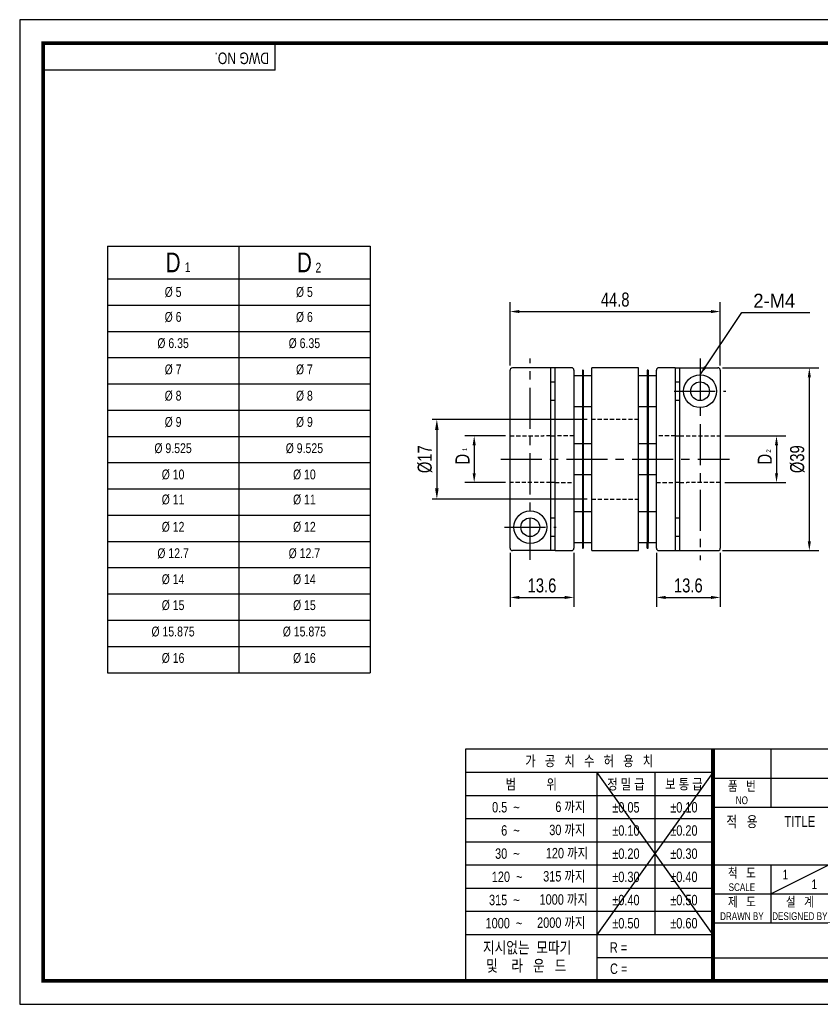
# Model space of a CAD drawing. Header units: millimetres. Extents: x 0 to 297, y 0 to 210.
# Tile 1 of 2: x 0 to 171, y 0 to 210. Entities that reach past the tile are written whole.
import ezdxf
from ezdxf.enums import TextEntityAlignment as Align

# ---------------------------------------------------------------- set-up
doc = ezdxf.new("R2010")
doc.units = ezdxf.units.MM
doc.header["$LTSCALE"] = 7
for name, pattern in [('CENTER', [2, 1.25, -0.25, 0.25, -0.25]), ('CENTER2', [1.125, 0.75, -0.125, 0.125, -0.125]), ('DASHED', [0.75, 0.5, -0.25]), ('HIDDEN', [0.375, 0.25, -0.125]), ('HIDDEN2', [0.1875, 0.125, -0.0625]), ('PHANTOM2', [1.25, 0.625, -0.125, 0.125, -0.125, 0.125, -0.125])]:
    doc.linetypes.add(name, pattern=pattern)
doc.layers.get('0').update_dxf_attribs({"linetype": 'CONTINUOUS'})
doc.layers.get('Defpoints').update_dxf_attribs({"linetype": 'CONTINUOUS'})
for name, color, linetype in [('BM', 2, 'CONTINUOUS'), ('C', 1, 'CENTER2'), ('CT', 1, 'CENTER'), ('D', 7, 'CONTINUOUS'), ('DIM', 7, 'CONTINUOUS'), ('H', 3, 'HIDDEN'), ('HD', 4, 'DASHED'), ('P', 4, 'PHANTOM2')]:
    doc.layers.add(name, color=color, linetype=linetype)
doc.styles.get("Standard").update_dxf_attribs({"font": 'Gulim.ttf', "width": 0.8, "height": 3})
doc.dimstyles.new('LIM', dxfattribs={"dimtxt": 2, "dimasz": 2, "dimexe": 2, "dimexo": 1, "dimgap": 1, "dimtad": 1, "dimdec": 3, "dimzin": 9, "dimdsep": 46, "dimtxsty": 'Standard', "dimcen": 3, "dimclrd": 1, "dimclre": 1, "dimadec": 0, "dimazin": 0, "dimtfac": 1, "dimtdec": 3, "dimtmove": 0, "dimatfit": 3, "dimfxl": 0, "dimtolj": 1, "dimtzin": 0, "dimarcsym": 0})
doc.dimstyles.get("Standard").update_dxf_attribs({"dimtxt": 0.18, "dimasz": 0.18, "dimexe": 0.18, "dimexo": 0.0625, "dimgap": 0.09, "dimtad": 0, "dimtih": 1, "dimtoh": 1, "dimdec": 4, "dimzin": 0, "dimdsep": 46, "dimtxsty": 'Standard', "dimcen": 0.09, "dimadec": 0, "dimazin": 0, "dimtfac": 1, "dimtdec": 4, "dimtofl": 0, "dimtmove": 0, "dimatfit": 3, "dimfxl": 0, "dimtolj": 1, "dimtzin": 0, "dimarcsym": 0})

# ---------------------------------------------------------------- blocks, each defined once
blk = doc.blocks.new('*D22')
at = {"layer": 'Defpoints', "color": 0}
for p in [(149.37, 147.75), (104.57, 135.25), (149.37, 135.25)]:
    blk.add_point(p, dxfattribs=at)
at = {"layer": 'DIM', "color": 1, "lineweight": -2}
for p, q in [((104.57, 136.25), (104.57, 149.75)), ((149.37, 136.25), (149.37, 149.75)), ((106.57, 147.75), (147.37, 147.75))]:
    blk.add_line(p, q, dxfattribs=at)
at = {"layer": 'DIM', "color": 1}
for points in [[(106.57, 148.09), (106.57, 147.42), (104.57, 147.75)], [(147.37, 148.09), (147.37, 147.42), (149.37, 147.75)]]:
    blk.add_solid(points, dxfattribs=at)
at = {"layer": 'DIM', "color": 0, "insert": (126.97, 150.29), "char_height": 3, "attachment_point": 5}
blk.add_mtext('\\A1;44.8', dxfattribs=at)
blk = doc.blocks.new('*D23')
at = {"layer": 'Defpoints', "color": 0}
for p in [(104.57, 97.27), (118.17, 97.27), (118.17, 86.78)]:
    blk.add_point(p, dxfattribs=at)
at = {"layer": 'DIM', "color": 1, "lineweight": -2}
for p, q in [((104.57, 96.27), (104.57, 84.78)), ((118.17, 96.27), (118.17, 84.78)), ((106.57, 86.78), (116.17, 86.78))]:
    blk.add_line(p, q, dxfattribs=at)
at = {"layer": 'DIM', "color": 1}
for points in [[(106.57, 87.11), (106.57, 86.44), (104.57, 86.78)], [(116.17, 87.11), (116.17, 86.44), (118.17, 86.78)]]:
    blk.add_solid(points, dxfattribs=at)
at = {"layer": 'DIM', "color": 0, "insert": (111.37, 89.32), "char_height": 3, "attachment_point": 5}
blk.add_mtext('\\A1;13.6', dxfattribs=at)
blk = doc.blocks.new('*D18')
at = {"layer": 'Defpoints', "color": 0}
for p in [(104.57, 121.23), (96.91, 111.28), (104.57, 111.28)]:
    blk.add_point(p, dxfattribs=at)
at = {"layer": 'DIM', "color": 1, "lineweight": -2}
for p, q in [((103.57, 121.23), (94.91, 121.23)), ((96.91, 119.23), (96.91, 113.28)), ((103.57, 111.28), (94.91, 111.28))]:
    blk.add_line(p, q, dxfattribs=at)
at = {"layer": 'DIM', "color": 1}
for points in [[(96.58, 119.23), (97.24, 119.23), (96.91, 121.23)], [(96.58, 113.28), (97.24, 113.28), (96.91, 111.28)]]:
    blk.add_solid(points, dxfattribs=at)
at = {"layer": 'DIM', "color": 0, "insert": (94.41, 116.26), "char_height": 3, "attachment_point": 5, "rotation": 90}
blk.add_mtext('\\A1;D', dxfattribs=at)
blk = doc.blocks.new('*D19')
at = {"layer": 'Defpoints', "color": 0}
for p in [(148.87, 135.75), (148.87, 96.76), (168.37, 96.76)]:
    blk.add_point(p, dxfattribs=at)
at = {"layer": 'DIM', "color": 1, "lineweight": -2}
for p, q in [((149.87, 135.75), (170.37, 135.75)), ((168.37, 133.75), (168.37, 98.76)), ((149.87, 96.76), (170.37, 96.76))]:
    blk.add_line(p, q, dxfattribs=at)
at = {"layer": 'DIM', "color": 1}
for points in [[(168.04, 133.75), (168.7, 133.75), (168.37, 135.75)], [(168.04, 98.76), (168.7, 98.76), (168.37, 96.76)]]:
    blk.add_solid(points, dxfattribs=at)
at = {"layer": 'DIM', "color": 0, "insert": (165.83, 116.26), "char_height": 3, "attachment_point": 5, "rotation": 90}
blk.add_mtext('\\A1;%%C39', dxfattribs=at)
blk = doc.blocks.new('*D20')
at = {"layer": 'Defpoints', "color": 0}
for p in [(135.77, 97.26), (149.37, 97.27), (149.37, 86.78)]:
    blk.add_point(p, dxfattribs=at)
at = {"layer": 'DIM', "color": 1, "lineweight": -2}
for p, q in [((135.77, 96.26), (135.77, 84.78)), ((149.37, 96.27), (149.37, 84.78)), ((137.77, 86.78), (147.37, 86.78))]:
    blk.add_line(p, q, dxfattribs=at)
at = {"layer": 'DIM', "color": 1}
for points in [[(137.77, 87.11), (137.77, 86.44), (135.77, 86.78)], [(147.37, 87.11), (147.37, 86.44), (149.37, 86.78)]]:
    blk.add_solid(points, dxfattribs=at)
at = {"layer": 'DIM', "color": 0, "insert": (142.57, 89.32), "char_height": 3, "attachment_point": 5}
blk.add_mtext('\\A1;13.6', dxfattribs=at)
blk = doc.blocks.new('*D21')
at = {"layer": 'Defpoints', "color": 0}
for p in [(149.37, 121.23), (149.37, 111.28), (161.37, 111.28)]:
    blk.add_point(p, dxfattribs=at)
at = {"layer": 'DIM', "color": 1, "lineweight": -2}
for p, q in [((150.37, 121.23), (163.37, 121.23)), ((161.37, 119.23), (161.37, 113.28)), ((150.37, 111.28), (163.37, 111.28))]:
    blk.add_line(p, q, dxfattribs=at)
at = {"layer": 'DIM', "color": 1}
for points in [[(161.04, 119.23), (161.7, 119.23), (161.37, 121.23)], [(161.04, 113.28), (161.7, 113.28), (161.37, 111.28)]]:
    blk.add_solid(points, dxfattribs=at)
at = {"layer": 'DIM', "color": 0, "insert": (158.87, 116.26), "char_height": 3, "attachment_point": 5, "rotation": 90}
blk.add_mtext('\\A1;D', dxfattribs=at)
blk = doc.blocks.new('*D24')
at = {"layer": 'D', "color": 1, "lineweight": -2}
for p, q in [((120.97, 124.76), (87.95, 124.76)), ((88.95, 122.46), (88.95, 110.06)), ((120.97, 107.76), (87.95, 107.76))]:
    blk.add_line(p, q, dxfattribs=at)
at = {"layer": 'D', "color": 1}
for points in [[(88.56, 122.46), (89.33, 122.46), (88.95, 124.76)], [(88.56, 110.06), (89.33, 110.06), (88.95, 107.76)]]:
    blk.add_solid(points, dxfattribs=at)
at = {"layer": 'Defpoints', "color": 0}
for p in [(121.97, 124.76), (88.95, 107.76), (121.97, 107.76)]:
    blk.add_point(p, dxfattribs=at)
at = {"layer": 'D', "insert": (86.41, 116.26), "char_height": 3, "attachment_point": 5, "rotation": 90}
blk.add_mtext('\\A1;%%c17', dxfattribs=at)

msp = doc.modelspace()

# ---------------------------------------------------------------- linework, layer by layer
for p, q in [((54.43705, 199.23234), (54.43705, 205)), ((54.43705, 199.23234), (5, 199.23234)), ((18.70822, 161.72891), (18.70822, 70.72891)), ((18.70822, 161.72891), (74.70822, 161.72891)), ((74.70822, 161.72891), (74.70822, 70.72891)), ((18.70822, 70.72891), (74.70822, 70.72891)), ((95.07575, 54.43705), (95.07575, 5)), ((147.8086, 54.43705), (95.07575, 54.43705)), ((292, 54.43705), (147.8086, 54.43705)), ((147.8086, 54.43705), (147.8086, 5)), ((160.16787, 54.43705), (160.16787, 42.07779)), ((147.8086, 49.42948), (95.07575, 49.42948)), ((147.8086, 49.42948), (123.09008, 14.82355)), ((123.09008, 49.42948), (147.8086, 14.82355)), ((123.09008, 49.42948), (123.09008, 5)), ((135.44934, 49.42948), (135.44934, 14.82355)), ((147.8086, 48.25742), (292, 48.25742)), ((147.8086, 44.48577), (95.07575, 44.48577)), ((147.8086, 42.07779), (292, 42.07779)), ((147.8086, 39.54207), (95.07575, 39.54207)), ((147.8086, 34.59837), (95.07575, 34.59837)), ((147.8086, 29.65466), (95.07575, 29.65466)), ((147.8086, 29.71852), (292, 29.71852)), ((160.16787, 23.53889), (172.52713, 29.71852)), ((160.16787, 29.71852), (160.16787, 17.35926)), ((147.8086, 24.71096), (95.07575, 24.71096)), ((147.8086, 23.53889), (221.96418, 23.53889)), ((147.8086, 19.76725), (95.07575, 19.76725)), ((147.8086, 17.35926), (292, 17.35926)), ((147.8086, 14.82355), (95.07575, 14.82355)), ((147.8086, 9.87984), (123.09008, 9.87984)), ((147.8086, 9.87984), (221.96418, 9.87984))]:
    msp.add_line(p, q)
at = {"color": 4}
for p, q in [((46.70822, 161.72891), (46.70822, 70.72891)), ((18.70822, 154.72891), (74.70822, 154.72891))]:
    msp.add_line(p, q, dxfattribs=at)
at = {"color": 1}
for p, q in [((18.70822, 149.12891), (74.70822, 149.12891)), ((18.70822, 143.52891), (74.70822, 143.52891)), ((18.70822, 137.92891), (74.70822, 137.92891)), ((18.70822, 132.32891), (74.70822, 132.32891)), ((18.70822, 126.72891), (74.70822, 126.72891)), ((18.70822, 121.12891), (74.70822, 121.12891)), ((18.70822, 115.52891), (74.70822, 115.52891)), ((18.70822, 109.92891), (74.70822, 109.92891)), ((18.70822, 104.32891), (74.70822, 104.32891)), ((18.70822, 98.72891), (74.70822, 98.72891)), ((18.70822, 93.12891), (74.70822, 93.12891)), ((18.70822, 87.52891), (74.70822, 87.52891)), ((18.70822, 81.92891), (74.70822, 81.92891)), ((18.70822, 76.32891), (74.70822, 76.32891))]:
    msp.add_line(p, q, dxfattribs=at)
msp.add_lwpolyline([(297, 210), (0, 210), (0, 0), (297, 0)], close=True)
msp.add_lwpolyline([(292, 205, 0.8, 0.8, 0), (5, 205, 0.8, 0.8, 0), (5, 5, 0.8, 0.8, 0), (292, 5, 0.8, 0.8, 0)], format="xyseb", close=True)
at = {"const_width": 0.82395}
msp.add_lwpolyline([(147.8086, 5), (147.8086, 54.43705)], dxfattribs=at)
at = {"layer": 'BM', "linetype": 'Continuous'}
for p, q in [((104.57075, 97.26598), (104.57075, 135.25282)), ((113.17075, 135.7594), (105.07075, 135.7594)), ((113.17075, 135.7594), (113.17075, 96.76581)), ((114.17075, 135.75299), (113.17075, 135.75299)), ((114.17075, 96.7594), (114.17075, 135.7594)), ((117.67075, 135.7594), (114.17075, 135.7594)), ((118.17075, 135.2594), (118.17075, 97.2594)), ((119.97075, 135.2594), (119.97075, 133.94138)), ((120.17075, 135.2594), (119.97075, 135.2594)), ((120.17075, 135.2594), (120.17075, 133.94138)), ((121.97075, 96.7594), (121.97075, 135.7594)), ((131.97075, 135.7594), (121.97075, 135.7594)), ((131.97075, 96.7594), (131.97075, 135.7594)), ((133.77075, 135.2594), (133.77075, 133.94138)), ((133.97075, 135.2594), (133.77075, 135.2594)), ((133.97075, 135.2594), (133.97075, 133.94138)), ((135.77075, 97.2594), (135.77075, 135.2594)), ((139.77075, 135.7594), (136.27075, 135.7594)), ((139.77075, 135.7594), (139.77075, 96.7594)), ((139.77075, 135.75299), (140.77075, 135.75299)), ((140.77075, 96.7594), (140.77075, 135.75299)), ((140.77075, 135.75299), (148.87075, 135.75299)), ((149.37075, 135.25282), (149.37075, 97.26598)), ((114.17075, 132.69589), (113.17075, 132.69589)), ((119.97075, 134.0094), (118.17075, 134.0094)), ((119.97075, 133.94138), (119.97075, 119.44138)), ((121.97075, 134.0094), (120.17075, 134.0094)), ((120.17075, 133.94138), (120.17075, 119.44138)), ((133.77075, 134.0094), (131.97075, 134.0094)), ((133.77075, 133.94138), (133.77075, 119.44138)), ((135.77075, 134.0094), (133.97075, 134.0094)), ((133.97075, 133.94138), (133.97075, 119.44138)), ((140.77075, 132.69589), (139.77075, 132.69589)), ((113.17075, 128.82291), (114.17075, 128.82291)), ((139.77075, 128.82291), (140.77075, 128.82291)), ((118.17075, 127.5094), (119.97075, 127.5094)), ((120.17075, 127.5094), (121.97075, 127.5094)), ((131.97075, 127.5094), (133.77075, 127.5094)), ((133.97075, 127.5094), (135.77075, 127.5094)), ((113.17075, 121.23434), (114.17075, 121.23434)), ((139.77075, 121.23434), (140.77075, 121.23434)), ((119.97075, 119.5094), (118.17075, 119.5094)), ((119.97075, 119.44138), (119.97075, 113.07742)), ((121.97075, 119.5094), (120.17075, 119.5094)), ((120.17075, 119.44138), (120.17075, 113.07742)), ((133.77075, 119.5094), (131.97075, 119.5094)), ((133.77075, 119.44138), (133.77075, 113.07742)), ((135.77075, 119.5094), (133.97075, 119.5094)), ((133.97075, 119.44138), (133.97075, 113.07742)), ((118.17075, 113.0094), (119.97075, 113.0094)), ((119.97075, 113.07742), (119.97075, 98.57742)), ((120.17075, 113.07742), (120.17075, 98.57742)), ((120.17075, 113.0094), (121.97075, 113.0094)), ((131.97075, 113.0094), (133.77075, 113.0094)), ((133.77075, 113.07742), (133.77075, 98.57742)), ((133.97075, 113.07742), (133.97075, 98.57742)), ((133.97075, 113.0094), (135.77075, 113.0094)), ((114.17075, 111.28446), (113.17075, 111.28446)), ((140.77075, 111.28446), (139.77075, 111.28446)), ((119.97075, 105.0094), (118.17075, 105.0094)), ((121.97075, 105.0094), (120.17075, 105.0094)), ((133.77075, 105.0094), (131.97075, 105.0094)), ((135.77075, 105.0094), (133.97075, 105.0094)), ((114.17075, 103.69589), (113.17075, 103.69589)), ((140.77075, 103.69589), (139.77075, 103.69589)), ((113.17075, 99.82291), (114.17075, 99.82291)), ((139.77075, 99.82291), (140.77075, 99.82291)), ((113.17075, 96.76581), (105.07075, 96.76581)), ((114.17075, 96.76581), (113.17075, 96.76581)), ((114.17075, 96.7594), (117.67075, 96.7594)), ((118.17075, 98.5094), (119.97075, 98.5094)), ((119.97075, 98.57742), (119.97075, 97.2594)), ((119.97075, 97.2594), (120.17075, 97.2594)), ((120.17075, 98.57742), (120.17075, 97.2594)), ((120.17075, 98.5094), (121.97075, 98.5094)), ((121.97075, 96.7594), (131.97075, 96.7594)), ((131.97075, 98.5094), (133.77075, 98.5094)), ((133.77075, 97.2594), (133.77075, 98.57742)), ((133.77075, 97.2594), (133.97075, 97.2594)), ((133.97075, 97.2594), (133.97075, 98.57742)), ((133.97075, 98.5094), (135.77075, 98.5094)), ((136.27075, 96.7594), (139.77075, 96.7594)), ((139.77075, 96.76581), (140.77075, 96.76581)), ((140.77075, 96.7594), (148.87075, 96.7594))]:
    msp.add_line(p, q, dxfattribs=at)
at = {"layer": 'BM', "linetype": 'HIDDEN2'}
for p, q in [((133.97075, 121.2594), (133.77075, 121.2594)), ((133.77075, 111.2594), (133.97075, 111.2594))]:
    msp.add_line(p, q, dxfattribs=at)
at = {"layer": 'BM', "linetype": 'Continuous'}
for centre, radius in [((145.07075, 130.7594), 3.5), ((145.07075, 130.7594), 2), ((108.87075, 101.7594), 3.5), ((108.87075, 101.7594), 2)]:
    msp.add_circle(centre, radius, dxfattribs=at)
for centre, radius, start, end in [((105.07099, 135.25284), 0.50024, 142.9492904, 180.0024535), ((105.07075, 135.2594), 0.5, 90, 143.5523878), ((117.67075, 135.2594), 0.5, 0, 90), ((136.27075, 135.2594), 0.5, 90, 180), ((148.87067, 135.25291), 0.50008, 359.9901527, 89.9905102), ((105.07083, 97.2659), 0.50008, 179.9901527, 269.9905102), ((117.67075, 97.2594), 0.5, 270, 0), ((136.27075, 97.2594), 0.5, 180, 270), ((148.87075, 97.2594), 0.5, 270, 323.5523878), ((148.87051, 97.26596), 0.50024, 322.9492904, 0.0024535)]:
    msp.add_arc(centre, radius, start, end, dxfattribs=at)
at = {"layer": 'C'}
msp.add_line((147.8086, 49.42948), (147.8086, 49.39613), dxfattribs=at)
at = {"layer": 'CT'}
for p, q in [((108.87075, 94.76581), (108.87075, 137.7594)), ((145.07075, 137.75299), (145.07075, 94.7594)), ((139.57075, 130.7594), (150.57075, 130.7594)), ((102.57075, 116.2594), (151.37075, 116.2594)), ((103.37075, 101.7594), (114.37075, 101.7594))]:
    msp.add_line(p, q, dxfattribs=at)
at = {"layer": 'H'}
msp.add_line((147.8086, 49.31275), (147.8086, 49.27106), dxfattribs=at)
at = {"layer": 'HD', "linetype": 'HIDDEN2'}
for p, q in [((131.97075, 124.7594), (121.97075, 124.7594)), ((104.57075, 121.23434), (111.72155, 121.23434)), ((113.17075, 121.2594), (111.70921, 121.2594)), ((118.17075, 121.2594), (114.17075, 121.2594)), ((120.17075, 121.2594), (119.97075, 121.2594)), ((139.77075, 121.2594), (135.77075, 121.2594)), ((140.77075, 121.23434), (149.37075, 121.23434)), ((113.17075, 111.28446), (104.57075, 111.28446)), ((114.17075, 111.2594), (118.17075, 111.2594)), ((119.97075, 111.2594), (120.17075, 111.2594)), ((135.77075, 111.2594), (139.77075, 111.2594)), ((140.77075, 111.2594), (142.23229, 111.2594)), ((149.37075, 111.28446), (142.21995, 111.28446)), ((121.97075, 107.7594), (131.97075, 107.7594))]:
    msp.add_line(p, q, dxfattribs=at)
at = {"layer": 'P'}
msp.add_line((147.8086, 49.22104), (147.8086, 49.16267), dxfattribs=at)

# ---------------------------------------------------------------- texts
for s, insert, char_height, width, attachment_point in [('D', (32.70822, 158.22891), 4.2, 28, 5), ('D', (60.70822, 158.22891), 4.2, 28, 5), ('1', (35.20404, 158.25379), 2.1, 6.3, 1), ('2', (63.07442, 158.17333), 2.1, 3.36, 1)]:
    msp.add_mtext(s, dxfattribs=dict(insert=insert, char_height=char_height, width=width, attachment_point=attachment_point))
at = {"ltscale": 25.4, "char_height": 2.1, "width": 28, "attachment_point": 5}
for s, insert in [('%%C{\\f??|b0|i0|c0|p49; \\f??|b0|i0|c129|p49;5}', (32.70822, 151.88889)), ('%%C{\\f??|b0|i0|c0|p49; \\f??|b0|i0|c129|p49;5}', (60.70822, 151.88889)), ('%%C{\\f??|b0|i0|c0|p49; \\f??|b0|i0|c129|p49;6}', (32.70822, 146.57127)), ('%%C{\\f??|b0|i0|c0|p49; \\f??|b0|i0|c129|p49;6}', (60.70822, 146.57127)), ('%%C{\\f??|b0|i0|c0|p49; \\f??|b0|i0|c129|p49;6.35}', (32.70822, 140.97127)), ('%%C{\\f??|b0|i0|c0|p49; \\f??|b0|i0|c129|p49;6.35}', (60.70822, 140.97127)), ('%%C{\\f??|b0|i0|c0|p49; \\f??|b0|i0|c129|p49;7}', (32.70822, 135.37127)), ('%%C{\\f??|b0|i0|c0|p49; \\f??|b0|i0|c129|p49;7}', (60.70822, 135.37127)), ('%%C{\\f??|b0|i0|c0|p49; \\f??|b0|i0|c129|p49;8}', (32.70822, 129.77127)), ('%%C{\\f??|b0|i0|c0|p49; \\f??|b0|i0|c129|p49;8}', (60.70822, 129.77127)), ('%%C{\\f??|b0|i0|c0|p49; \\f??|b0|i0|c129|p49;9}', (32.70822, 124.17127)), ('%%C{\\f??|b0|i0|c0|p49; \\f??|b0|i0|c129|p49;9}', (60.70822, 124.17127)), ('%%C{\\f??|b0|i0|c0|p49; \\f??|b0|i0|c129|p49;9.525}', (32.70822, 118.57127)), ('%%C{\\f??|b0|i0|c0|p49; \\f??|b0|i0|c129|p49;9.525}', (60.70822, 118.57127)), ('%%C{\\f??|b0|i0|c0|p49; \\f??|b0|i0|c129|p49;10}', (32.70822, 112.97127)), ('%%C{\\f??|b0|i0|c0|p49; \\f??|b0|i0|c129|p49;10}', (60.70822, 112.97127)), ('%%C{\\f??|b0|i0|c0|p49; \\f??|b0|i0|c129|p49;11}', (32.70822, 107.63379)), ('%%C{\\f??|b0|i0|c0|p49; \\f??|b0|i0|c129|p49;11}', (60.70822, 107.63379)), ('%%C{\\f??|b0|i0|c0|p49; \\f??|b0|i0|c129|p49;12}', (32.70822, 101.8021)), ('%%C{\\f??|b0|i0|c0|p49; \\f??|b0|i0|c129|p49;12}', (60.70822, 101.8021)), ('%%C{\\f??|b0|i0|c0|p49; \\f??|b0|i0|c129|p49;12.7}', (32.70822, 96.1681)), ('%%C{\\f??|b0|i0|c0|p49; \\f??|b0|i0|c129|p49;12.7}', (60.70822, 96.1681)), ('%%C{\\f??|b0|i0|c0|p49; \\f??|b0|i0|c129|p49;14}', (32.70822, 90.63294)), ('%%C{\\f??|b0|i0|c0|p49; \\f??|b0|i0|c129|p49;14}', (60.70822, 90.63294)), ('%%C{\\f??|b0|i0|c0|p49; \\f??|b0|i0|c129|p49;15}', (32.70822, 85.09778)), ('%%C{\\f??|b0|i0|c0|p49; \\f??|b0|i0|c129|p49;15}', (60.70822, 85.09778)), ('%%C{\\f??|b0|i0|c0|p49; \\f??|b0|i0|c129|p49;15.875}', (32.70822, 79.4673)), ('%%C{\\f??|b0|i0|c0|p49; \\f??|b0|i0|c129|p49;15.875}', (60.70822, 79.4673)), ('%%C{\\f??|b0|i0|c0|p49; \\f??|b0|i0|c129|p49;16}', (32.70822, 73.83683)), ('%%C{\\f??|b0|i0|c0|p49; \\f??|b0|i0|c129|p49;16}', (60.70822, 73.83683))]:
    msp.add_mtext(s, dxfattribs=dict(at, insert=insert))
at = {"layer": 'D', "width": 0.8}
msp.add_text('DWG NO.', height=2.471852, rotation=180, dxfattribs=at).set_placement((53.16809, 203.00065))
for s, height, p in [('가   공   치   수   허   용   치', 2.2246672, (121.44218, 51.93326)), ('범          위', 2.2246672, (109.08292, 46.95763)), ('정 밀 급', 2.224667, (129.26971, 46.95763)), ('보 통 급', 2.224667, (141.62897, 46.95763)), ('품   번', 2.059877, (153.98824, 46.60952)), ('NO', 1.647902, (153.98824, 43.5197)), ('%%p0.05', 2.224667, (129.26971, 42.01392)), ('%%p0.10', 2.224667, (141.62897, 42.01392)), ('적   용', 2.307062, (153.98824, 38.98797)), ('TITLE', 2.307062, (166.3475, 38.98797)), ('%%p0.10', 2.224667, (129.26971, 37.07022)), ('%%p0.20', 2.224667, (141.62897, 37.07022)), ('%%p0.20', 2.224667, (129.26971, 32.12651)), ('%%p0.30', 2.224667, (141.62897, 32.12651)), ('척   도', 2.059877, (153.98824, 28.07062)), ('%%p0.30', 2.224667, (129.26971, 27.18281)), ('%%p0.40', 2.224667, (141.62897, 27.18281)), ('1', 2.05988, (163.25768, 27.65865)), ('SCALE', 1.647902, (153.98824, 24.98081)), ('1', 2.05988, (169.43731, 25.59877)), ('%%p0.40', 2.224667, (129.26971, 22.2391)), ('%%p0.50', 2.224667, (141.62897, 22.2391)), ('제   도', 2.059877, (153.98824, 21.89099)), ('설   계', 2.059877, (166.3475, 21.89099)), ('%%p0.50', 2.224667, (129.26971, 17.2954)), ('%%p0.60', 2.224667, (141.62897, 17.2954))]:
    msp.add_text(s, height=height, dxfattribs=at).set_placement(p, align=Align.MIDDLE)
for s, height, p in [('DRAWN BY', 1.647902, (153.98824, 17.97719)), ('DESIGNED BY', 1.6479017, (166.3475, 17.97719))]:
    msp.add_text(s, height=height, dxfattribs=at).set_placement(p, align=Align.CENTER)
at = {"layer": 'D', "linetype": 'ByBlock', "width": 0.8}
for s, height, p in [('지시없는  모따기', 2.471852, (98.78304, 10.86753)), ('및    라   운   드', 2.4718525, (99.46232, 6.99683))]:
    msp.add_text(s, height=height, dxfattribs=at).set_placement(p)
at = {"layer": 'D', "width": 0.8}
for s, p in [('R = ', (125.83895, 10.9999)), ('C = ', (125.87797, 6.47764))]:
    msp.add_text(s, height=2.224667, dxfattribs=at).set_placement(p)
at = {"layer": 'D', "char_height": 2.224667, "attachment_point": 6}
for s, insert, width in [('0.5  ~', (106.61106, 42.01392), 8.2310624), ('6 까지', (120.61823, 42.01392), 9.8035318), ('6  ~', (106.61106, 37.07022), 8.2310216), ('30 까지', (120.61823, 37.07022), 9.8034906), ('120 까지', (121.17583, 32.12651), 12.6524242), ('30  ~', (106.61106, 32.12651), 8.2310216), ('120  ~', (107.1976, 27.18281), 8.9379913), ('315 까지', (120.61823, 27.18281), 12.0977814), ('315  ~', (106.61106, 22.2391), 9.885083), ('1000 까지', (121.14261, 22.2391), 13.3822846), ('2000 까지', (120.61823, 17.2954), 12.974319), ('1000  ~', (107.17041, 17.2954), 14.528725)]:
    msp.add_mtext(s, dxfattribs=dict(at, insert=insert, width=width))
at = {"layer": 'DIM'}
msp.add_text('2-M4', height=3, dxfattribs=at).set_placement((156.42164, 148.55744))
at = {"layer": 'DIM', "char_height": 1, "attachment_point": 1, "rotation": 90}
for s, insert, width in [('1', (94.39636, 118.00368), 8.2), ('2', (159.18118, 117.6546), 5.2)]:
    msp.add_mtext(s, dxfattribs=dict(at, insert=insert, width=width))

# ---------------------------------------------------------------- dimensions: what is measured, and where the dimension line sits
at = {"layer": 'D'}
dim = msp.add_linear_dim(base=(88.94797, 107.7594), p1=(121.97075, 124.7594), p2=(121.97075, 107.7594), angle=90, text='%%c17', dimstyle='Standard', override={"dimtxt": 2, "dimasz": 2.3, "dimexe": 1, "dimexo": 1, "dimgap": 1, "dimtad": 1, "dimtih": 0, "dimtoh": 0, "dimzin": 8, "dimcen": 1, "dimclrd": 1, "dimclre": 1, "dimclrt": 256, "dimadec": 4, "dimazin": 2, "dimtfac": 0.5, "dimtix": 1, "dimtofl": 1, "dimtmove": 2, "dimtzin": 8}, dxfattribs=at)
dim.commit()
dim.dimension.update_dxf_attribs({"geometry": '*D24', "text_midpoint": (86.40603, 116.2594)})
at = {"layer": 'DIM'}
for base, p1, p2, picture, middle in [((149.37075, 147.75299), (104.57075, 135.25282), (149.37075, 135.25282), '*D22', (126.97075, 150.29294)), ((118.17075, 86.77726), (104.57075, 97.26598), (118.17075, 97.26598), '*D23', (111.37075, 89.31921)), ((149.37075, 86.77726), (135.77075, 97.2594), (149.37075, 97.26598), '*D20', (142.57075, 89.31921))]:
    dim = msp.add_linear_dim(base=base, p1=p1, p2=p2, dimstyle='LIM', dxfattribs=at)
    dim.commit()
    dim.dimension.update_dxf_attribs({"geometry": picture, "text_midpoint": middle})
for base, p1, p2, text, picture, middle in [((168.37075, 96.7594), (148.87075, 135.75299), (148.87075, 96.7594), '%%C39', '*D19', (165.8328, 116.2562)), ((96.91099, 111.28446), (104.57075, 121.23434), (104.57075, 111.28446), 'D', '*D18', (94.40899, 116.2594)), ((161.37075, 111.28446), (149.37075, 121.23434), (149.37075, 111.28446), 'D', '*D21', (158.86875, 116.2594))]:
    dim = msp.add_linear_dim(base=base, p1=p1, p2=p2, angle=90, text=text, dimstyle='LIM', dxfattribs=at)
    dim.commit()
    dim.dimension.update_dxf_attribs({"geometry": picture, "text_midpoint": middle})

# ---------------------------------------------------------------- leaders
msp.add_leader([(145.07075, 134.2594), (153.95779, 147.53837), (168.49864, 147.53837)], dimstyle='LIM', override={"dimgap": 1, "dimtad": 0}, dxfattribs=at)

doc.saveas('drawing.dxf')
